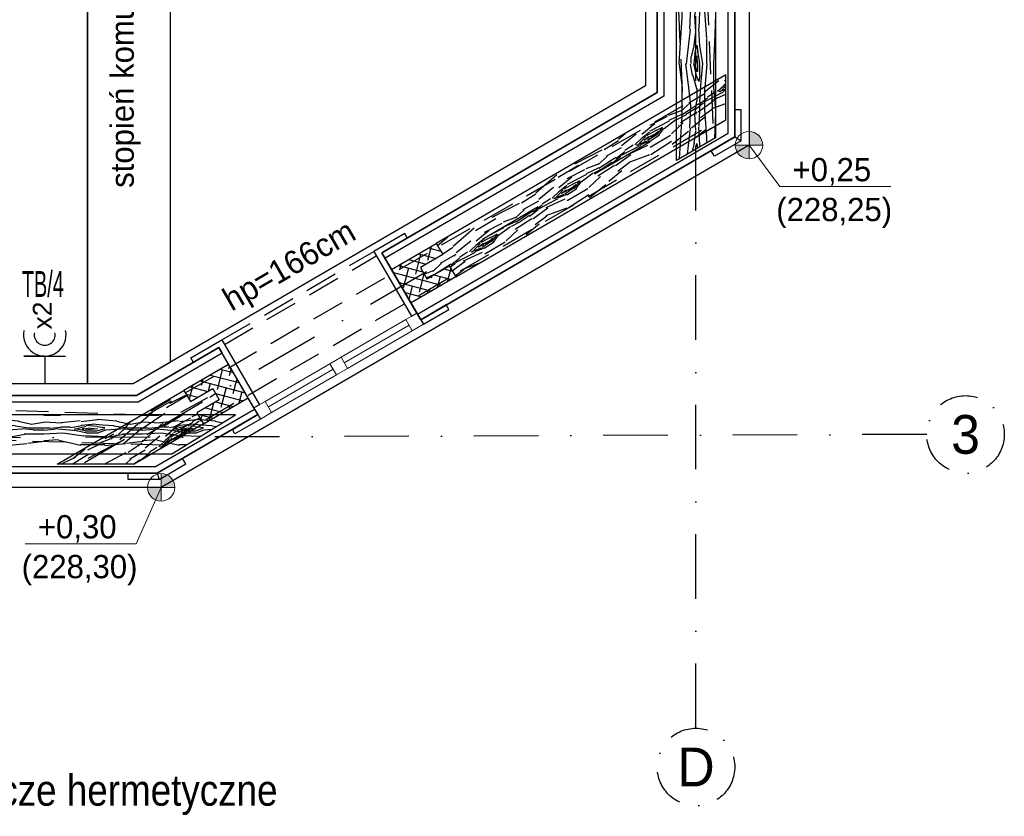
# Model space of a CAD drawing. Header units: centimetres. Extents: x 148004 to 151785, y -7215 to -1472.
# Tile 7 of 20: x 149763 to 150144, y -6331 to -6022. Entities that reach past the tile are written whole.
import ezdxf
from ezdxf.enums import TextEntityAlignment as Align

# ---------------------------------------------------------------- set-up
doc = ezdxf.new("R2010")
doc.units = ezdxf.units.CM
doc.header["$LTSCALE"] = 0.1
doc.linetypes.add('DASHDOT', pattern=[1, 0.5, -0.25, 0, -0.25])
doc.linetypes.add('DASHEDX2', pattern=[38.1, 25.4, -12.7])
doc.layers.get('0').update_dxf_attribs({"color": 45})
for name, color, linetype, lineweight in [('A_Opisy', 7, 'Continuous', 18), ('A_stolarka_O', 4, 'Continuous', 15), ('HACZE', 52, 'Continuous', 9), ('rzędne proj_k', 190, 'Continuous', 18)]:
    doc.layers.add(name, color=color, linetype=linetype, lineweight=lineweight)
for name, color, linetype in [('ELEK GNIAZDA', 234, 'Continuous'), ('ELEK OPIS', 140, 'Continuous'), ('ELEKTRYKA_OPIS GNIAZD', 230, 'Continuous'), ('hatch_R&F', 4, 'Continuous'), ('opisy_PROKON', 3, 'Continuous'), ('osie_R&F', 6, 'DASHDOT'), ('widoki_przerywana_R&F', 4, 'DASHEDX2'), ('widoki_R&F', 4, 'Continuous'), ('ściany_murowane_R&F', 13, 'Continuous')]:
    doc.layers.add(name, color=color, linetype=linetype)
doc.styles.add('arial', font='arial.ttf')
doc.styles.add('CG', font='txt')
doc.styles.add('GENERATED_STYLE_1', font='arial.ttf')
doc.styles.add('TECH', font='txt')

# ---------------------------------------------------------------- blocks, each defined once
blk = doc.blocks.new('osie_przyziemie')
at = {"layer": 'osie_R&F', "ltscale": 500}
for points in [[(150274.9, -6296.58), (150274.9, -5332.1)], [(150062.38, -6182.87), (150276.5, -6058.24)], [(150364.22, -6182.87), (149011.58, -6187.7)]]:
    blk.add_lwpolyline(points, dxfattribs=at)
at = {"layer": 'osie_R&F', "ltscale": 300}
for centre in [(150379.22, -6182.87), (150274.9, -6311.58)]:
    blk.add_circle(centre, 15, dxfattribs=at)
at = {"layer": 'osie_R&F', "color": 3, "ltscale": 75, "style": 'TECH'}
for s, p in [('3', (150379.22, -6182.87)), ('D', (150274.9, -6311.58))]:
    blk.add_text(s, height=15, dxfattribs=at).set_placement(p, align=Align.MIDDLE_CENTER)
blk = doc.blocks.new('rzędna terenu_k')
h = blk.add_hatch(color=256)
h.dxf.hatch_style = 1
h.paths.add_polyline_path([(0, 10), (0, 0), (10, 0, 0.414214)])
h = blk.add_hatch(color=256)
h.dxf.hatch_style = 1
h.paths.add_polyline_path([(0, 0), (-10, 0, 0.414214), (0, -10)])
for points in [[(0, 0), (0, 10)], [(0, 10), (0, -10)], [(0, 0), (-10, 0)], [(-10, 0), (10, 0)]]:
    blk.add_lwpolyline(points)
blk.add_circle((0, 0), 10)
blk = doc.blocks.new('gniazdo podwójne p.t. hermetyczne')
at = {"layer": 'ELEK GNIAZDA'}
for q in [(98226.42, -23430.34, 50.7), (98244.38, -23443.82, 50.7)]:
    blk.add_line((98244.38, -23430.34, 50.7), q, dxfattribs=at)
at = {"layer": 'ELEK GNIAZDA', "elevation": 50.7}
blk.add_lwpolyline([(98244.38, -23416.87), (98244.38, -23430.34), (98244.38, -23430.34), (98244.38, -23416.87)], close=True, dxfattribs=at)
at = {"layer": 'ELEK GNIAZDA'}
for radius in [13.74, 6.74]:
    blk.add_arc((98258.12, -23430.34, 50.7), radius, 78.72187, 281.27813, dxfattribs=at)
at = {"layer": 'ELEK OPIS', "style": 'GENERATED_STYLE_1'}
blk.add_text('x2', height=12.165, dxfattribs=at).set_placement((98261.61, -23434.86))

msp = doc.modelspace()

# ---------------------------------------------------------------- hatches: boundary and pattern name
at = {"layer": 'hatch_R&F'}
h = msp.add_hatch(dxfattribs=at)
h.set_pattern_fill('WOOD8', color=256, scale=1.5, angle=270)
h.set_pattern_definition([(259.6952, (156029.1034, 143300.5574), (-38.09980505, -228.600036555), [4.259694, -421.711222]), (270, (156028.34, 143296.366), (38.1, -38.1), [4.191, -33.909]), (288.4349, (156028.341, 143292.175), (38.0999391, -76.2000172), [3.6144705, -116.868283]), (82.875, (156029.4844, 143288.7464), (-38.09993454, -266.70001447), [3.071736, -304.1002935]), (84.8056, (156029.8654, 143291.7944), (-38.09981744, -381.000025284), [4.208298, -416.619957]), (104.0362, (156030.246, 143295.985), (-38.09992533, 114.30002066), [4.712703, -152.377597]), (279.4623, (156029.1034, 143297.5094), (38.0999298, -190.50002997), [2.3175465, -229.4357235]), (263.6598, (156029.4844, 143295.2234), (38.10006039, 304.79997661), [3.450108, -341.560061]), (95.7106, (156029.1034, 143291.7944), (-38.10005066, 342.89997768), [3.8290125, -379.071264]), (78.6901, (156028.7224, 143295.6044), (-38.0999093, -152.40002937), [1.942719, -192.329905]), (264.8056, (156028.7224, 143303.9864), (38.09981744, 381.000025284), [4.208298, -416.619957]), (258.6901, (156028.3414, 143299.7954), (38.0999093, 152.40002937), [3.885438, -190.387186]), (270, (156027.58, 143295.985), (38.1, -38.1), [4.572, -33.528]), (290.556, (156027.5794, 143291.4134), (76.1998468, -190.50007021), [3.255264, -322.271288]), (273.8141, (156028.7224, 143288.3654), (38.100233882, -533.39997427), [5.727687, -567.04089]), (264.8056, (156029.1034, 143282.6504), (38.09981744, 381.000025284), [4.208298, -416.619957]), (270, (156028.722, 143278.46), (38.1, -38.1), [4.191, -33.909]), (275.1944, (156028.7224, 143312.3684), (38.09981744, -381.000025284), [4.208298, -416.619957]), (264.8056, (156029.1034, 143308.1774), (38.09981744, 381.000025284), [4.208298, -416.619957]), (270, (156029.484, 143312.37), (38.1, -38.1), [2.286, -35.814]), (275.1944, (156029.4844, 143310.0824), (38.09981744, -381.000025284), [4.208298, -416.619957]), (270, (156029.865, 143305.89), (38.1, -38.1), [3.81, -34.29]), (280.3048, (156029.8654, 143302.0814), (-38.09980505, 228.600036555), [4.259694, -421.711222]), (275.1944, (156030.6274, 143297.8904), (38.09981744, -381.000025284), [4.208298, -416.619957]), (264.8056, (156031.0084, 143293.6994), (38.09981744, 381.000025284), [4.208298, -416.619957]), (264.8056, (156030.6274, 143289.5084), (38.09981744, 381.000025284), [4.208298, -416.619957]), (261.8699, (156030.2464, 143285.3174), (38.09997482, 228.59999127), [5.3881395, -264.019513]), (270, (156029.484, 143279.983), (38.1, -38.1), [5.715, -32.385]), (257.4712, (156006.6244, 143281.5074), (-38.09998475, -190.50001162), [3.5126295, -347.751997]), (264.2894, (156005.8624, 143278.0784), (38.10005066, 342.89997768), [3.8290125, -379.071264]), (278.1301, (156006.6244, 143281.5074), (38.09997482, -228.59999127), [2.6940885, -266.713602]), (279.4623, (156007.0054, 143278.8404), (38.0999298, -190.50002997), [4.6350555, -227.118177]), (270, (156007.767, 143312.37), (38.1, -38.1), [4.572, -33.528]), (260.5377, (156007.7674, 143307.7964), (38.0999298, 190.50002997), [2.3175465, -229.4357235]), (111.8014, (156007.3864, 143305.5104), (38.09999637, -114.30000984), [2.0517615, -203.123025]), (102.9946, (156006.6244, 143307.4154), (76.199908, -342.900029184), [5.083188, -503.234211]), (262.875, (156006.6244, 143277.3164), (38.09993454, 266.70001447), [3.071736, -304.1002935]), (277.125, (156006.6244, 143277.3164), (38.09993454, -266.70001447), [3.071736, -304.1002935]), (270, (156007.005, 143312.37), (38.1, -38.1), [3.048, -35.052]), (104.0362, (156007.005, 143309.32), (-38.09992533, 114.30002066), [3.1418025, -153.948536]), (266.6335, (156008.1484, 143303.9864), (38.10041802, 609.59997445), [6.488202, -642.331443]), (267.7094, (156007.7674, 143297.5094), (38.09983787, 914.400004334), [9.53262, -943.729075]), (273.1798, (156007.3864, 143287.9844), (38.09965868, -647.700018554), [6.8685915, -679.98895]), (279.4623, (156007.7674, 143281.1264), (38.0999298, -190.50002997), [6.952602, -224.800668]), (280.3048, (156004.3384, 143312.3684), (-38.09980505, 228.600036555), [4.259694, -421.711222]), (285.9454, (156005.1004, 143308.1774), (-38.09999644, 152.40000495), [5.5474365, -271.824755]), (270, (156006.624, 143302.843), (38.1, -38.1), [4.953, -33.147]), (261.8699, (156006.6244, 143297.8904), (38.09997482, 228.59999127), [5.3881395, -264.019513]), (273.5763, (156005.8624, 143292.5564), (38.09964605, -571.50002525), [6.1078875, -604.681557]), (261.2538, (156006.2434, 143286.4604), (-38.100159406, -266.6999754), [5.0112555, -496.115988]), (255.9638, (156005.481, 143281.507), (38.09992533, 114.30002066), [4.712703, -152.377597]), (270, (156004.34, 143276.935), (38.1, -38.1), [2.667, -35.433]), (84.8056, (156008.1484, 143303.9864), (-38.09981744, -381.000025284), [8.416557, -412.411697]), (265.2364, (156010.4344, 143312.3684), (38.099677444, 419.10003665), [9.1756995, -449.60907]), (270, (156009.672, 143303.224), (38.1, -38.1), [8.763, -29.337]), (274.0856, (156009.6724, 143294.4614), (38.09985294, -495.300005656), [10.695165, -524.0637855]), (270, (156010.434, 143283.793), (38.1, -38.1), [9.525, -28.575]), (277.125, (156002.4334, 143312.3684), (38.09993454, -266.70001447), [9.2151705, -297.956859]), (276.3402, (156003.5764, 143303.2244), (38.10006039, -304.79997661), [6.9002145, -338.109954]), (267.5104, (156004.3384, 143296.3664), (38.100680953, 838.199979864), [8.771268, -868.356607]), (263.4802, (156003.9574, 143287.6034), (114.299982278, 990.599992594), [13.4217915, -1328.758531]), (273.0128, (156027.1984, 143312.3684), (38.100156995, -685.800000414), [7.24902, -717.6529335]), (261.8699, (156027.5794, 143305.1294), (38.09997482, 228.59999127), [8.0822295, -261.325462]), (267.6141, (156026.4364, 143297.1284), (38.099342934, 876.300019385), [9.1519245, -906.04147]), (280.6197, (156026.0554, 143287.9844), (-76.200307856, 419.099938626), [6.2022225, -614.020819]), (270, (156027.2, 143281.89), (38.1, -38.1), [7.62, -30.48]), (266.8202, (156031.7704, 143312.3684), (38.09965868, 647.700018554), [6.8685915, -679.98895]), (276.009, (156031.3894, 143305.5104), (-38.09997376, 380.999991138), [7.279005, -720.620466]), (276.7098, (156032.1514, 143298.2714), (-38.099767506, 342.900038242), [6.5216535, -645.645267]), (264.2894, (156032.9134, 143291.7944), (38.10005066, 342.89997768), [7.6580235, -375.242252]), (257.9052, (156032.1514, 143284.1744), (76.200256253, 342.899946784), [5.4550815, -540.053898]), (279.4623, (156031.0084, 143278.8404), (38.0999298, -190.50002997), [4.6350555, -227.118177]), (273.8141, (156024.5314, 143312.3684), (38.100233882, -533.39997427), [5.727687, -567.04089]), (257.1957, (156024.9124, 143306.6534), (114.300282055, 495.299917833), [8.595741, -850.979426]), (270, (156023.007, 143298.27), (38.1, -38.1), [9.525, -28.575]), (275.4403, (156023.0074, 143288.7464), (-38.099747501, 419.100012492), [8.037195, -795.683181]), (276.7098, (156023.7694, 143280.7454), (-38.099767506, 342.900038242), [6.5216535, -645.645267]), (270, (156034.437, 143312.37), (38.1, -38.1), [6.477, -31.623]), (278.1301, (156034.4374, 143305.8914), (38.09997482, -228.59999127), [10.776318, -258.6313725]), (267.6141, (156035.9614, 143295.2234), (38.099342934, 876.300019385), [9.1519245, -906.04147]), (264.4725, (156035.5804, 143286.0794), (-76.199443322, -800.100066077), [11.8661685, -1174.7515875]), (276.8428, (155999.7664, 143312.3684), (-76.200304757, 647.699976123), [9.593352, -949.74015]), (270, (156000.91, 143302.843), (38.1, -38.1), [10.668, -27.432]), (266.3478, (156000.9094, 143292.1754), (76.1995157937, 1181.100036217), [17.943423, -1776.400727]), (270, (156013.1, 143312.37), (38.1, -38.1), [9.144, -28.956]), (274.7636, (156013.1014, 143303.2244), (38.099677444, -419.10003665), [9.1756995, -449.60907]), (268.1524, (156013.8634, 143294.0804), (38.099783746, 1143.00001771), [11.8171335, -1169.897228]), (267.2737, (156013.4824, 143282.2694), (38.099848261, 762.000010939), [8.0100675, -792.99656]), (264.8056, (156019.1974, 143312.3684), (38.09981744, 381.000025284), [8.416557, -412.411697]), (270, (156018.435, 143303.986), (38.1, -38.1), [12.192, -25.908]), (271.9092, (156018.4354, 143291.7944), (38.100923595, -1104.899963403), [11.436363, -1132.1984595]), (273.5763, (156018.8164, 143280.3644), (38.09964605, -571.50002525), [6.1078875, -604.681557])])
h.paths.add_polyline_path([(150032.4, -5852.35), (150032.4, -6068.11), (150017.4, -6076.84), (150017.4, -5842.29)])
h = msp.add_hatch(dxfattribs=at)
h.set_pattern_fill('WOOD8', color=256, scale=1.5, angle=32.8642)
h.set_pattern_definition([(22.5593727, (-103.8038, 3004.5056), (212.68957163, 92.04736812), [4.259694, -421.711222]), (32.864173, (-99.87, 3006.14), (11.327512, 52.677391), [4.191, -33.909]), (51.299073, (-96.35, 3008.414), (43.3300107, 73.352288), [3.6144705, -116.868283]), (205.7391727, (-94.09, 3011.235), (244.69207458, 112.72218667), [3.071736, -304.1002935]), (207.6697727, (-96.8568, 3009.901), (340.699373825, 174.74710879), [4.208298, -416.619957]), (226.900373, (-100.584, 3007.947), (-75.3324723, -94.0272176), [4.712703, -152.377597]), (42.3264727, (-101.2436, 3006.1596), (139.33738016, 135.377105), [2.3175465, -229.4357235]), (26.5239727, (-99.5302, 3007.72), (-276.69456231, -133.39699971), [3.450108, -341.560061]), (218.5747727, (-96.4433, 3009.261), (-267.34707559, -218.076935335), [3.8290125, -379.071264]), (201.5542727, (-99.437, 3006.873), (148.6847197, 50.69739806), [1.942719, -192.329905]), (27.6697727, (-106.4773, 3002.325), (-340.699373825, -174.74710879), [4.208298, -416.619957]), (21.5542727, (-102.75, 3004.279), (-148.6847197, -50.69739806), [3.885438, -190.387186]), (32.864173, (-99.137, 3005.707), (11.327512, 52.677391), [4.572, -33.528]), (53.4201727, (-95.2962, 3008.1875), (118.6625197, 167.37950836), [3.255264, -322.271288]), (36.6782727, (-93.3563, 3010.8016), (427.35922948, 321.45178387), [5.727687, -567.04089]), (27.6697727, (-88.7627, 3014.223), (-340.699373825, -174.74710879), [4.208298, -416.619957]), (32.864173, (-85.036, 3016.177), (11.327512, 52.677391), [4.191, -33.909]), (38.0585727, (-113.518, 2997.7764), (299.34969337, 238.75170457), [4.208298, -416.619957]), (27.6697727, (-110.2043, 3000.3706), (-340.699373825, -174.74710879), [4.208298, -416.619957]), (32.864173, (-113.93, 2998.416), (11.327512, 52.677391), [2.286, -35.814]), (38.0585727, (-112.0112, 2999.657), (299.34969337, 238.75170457), [4.208298, -416.619957]), (32.864173, (-108.698, 3002.25), (11.327512, 52.677391), [3.81, -34.29]), (43.1689727, (-105.4974, 3004.3187), (-171.33990461, -156.0519431), [4.259694, -421.711222]), (38.0585727, (-102.3907, 3007.233), (299.34969337, 238.75170457), [4.208298, -416.619957]), (27.6697727, (-99.077, 3009.8272), (-340.699373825, -174.74710879), [4.208298, -416.619957]), (27.6697727, (-95.35, 3011.7814), (-340.699373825, -174.74710879), [4.208298, -416.619957]), (24.7340727, (-91.623, 3013.7357), (-212.68962572, -92.04720095), [5.3881395, -264.019513]), (32.864173, (-86.73, 3015.99), (11.327512, 52.677391), [5.715, -32.385]), (20.3353727, (-75.6044, 2995.9616), (180.68719696, 71.37226436), [3.5126295, -347.751997]), (27.1535727, (-72.3107, 2997.1823), (-308.69700916, -154.07194777), [3.8290125, -379.071264]), (40.9942727, (-75.6044, 2995.9616), (171.33977445, 156.05206113), [2.6940885, -266.713602]), (42.3264727, (-73.571, 2997.729), (139.33738016, 135.377105), [4.6350555, -227.118177]), (32.864173, (-102.147, 2980.175), (11.327512, 52.677391), [4.572, -33.528]), (23.4018727, (-98.3063, 2982.656), (-180.68718255, -71.37232048), [2.3175465, -229.4357235]), (234.6655727, (-96.1794, 2983.5765), (75.33242465, 94.0272714), [2.0517615, -203.123025]), (225.8587727, (-97.366, 2981.9027), (246.67225697, 250.079294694), [5.083188, -503.234211]), (25.7391727, (-72.084, 2998.236), (-244.69207458, -112.72218667), [3.071736, -304.1002935]), (39.9891727, (-72.084, 2998.236), (203.34226703, 176.72697918), [3.071736, -304.1002935]), (32.864173, (-101.733, 2979.535), (11.327512, 52.677391), [3.048, -35.052]), (226.900373, (-99.173, 2981.189), (-75.3324723, -94.0272176), [3.1418025, -153.948536]), (29.4976727, (-95.3128, 2985.0435), (-532.714364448, -298.796212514), [6.488202, -642.331443]), (30.5735727, (-89.6657, 2988.2382), (-788.733684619, -464.196230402), [9.53262, -943.729075]), (36.0439727, (-81.4583, 2993.087), (523.366932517, 383.47614264), [6.8685915, -679.98895]), (42.3264727, (-75.9046, 2997.1285), (139.33738016, 135.377105), [6.952602, -224.800668]), (43.1689727, (-100.286, 2977.2948), (-171.33990461, -156.0519431), [4.259694, -421.711222]), (48.8095727, (-97.179, 2980.209), (-107.33487174, -114.70220812), [5.5474365, -271.824755]), (32.864173, (-93.526, 2984.384), (11.327512, 52.677391), [4.953, -33.147]), (24.7340727, (-89.3654, 2987.0714), (-212.68962572, -92.04720095), [5.3881395, -264.019513]), (36.4404727, (-84.4716, 2989.3259), (459.36204252, 342.126257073), [6.1078875, -604.681557]), (24.1179727, (-79.558, 2992.954), (244.692163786, 112.72197659), [5.0112555, -496.115988]), (18.827973, (-74.984, 2995.002), (-116.68226984, -30.0224406), [4.712703, -152.377597]), (32.864173, (-70.524, 2996.522), (11.327512, 52.677391), [2.667, -35.433]), (207.6697727, (-95.313, 2985.0435), (340.699373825, 174.74710879), [8.416557, -412.411697]), (28.1005727, (-103.594, 2982.4152), (-372.70175864, -195.42217184), [9.1756995, -449.60907]), (32.864173, (-95.5, 2986.737), (11.327512, 52.677391), [8.763, -29.337]), (36.9497727, (-88.1392, 2991.4924), (395.357011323, 300.77654163), [10.695165, -524.0637855]), (32.864173, (-79.592, 2997.92), (11.327512, 52.677391), [9.525, -28.575]), (39.9891727, (-99.252, 2975.6947), (203.34226703, 176.72697918), [9.2151705, -297.956859]), (39.2043727, (-92.1918, 2981.6167), (235.34461817, 197.40200364), [6.9002145, -338.109954]), (30.3745727, (-86.8448, 2985.9783), (-724.729219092, -422.845630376), [8.771268, -868.356607]), (26.3443727, (-79.2775, 2990.4135), (-894.0885341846, -441.541078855), [13.4217915, -1328.758531]), (35.8769727, (-112.6908, 2996.4963), (555.369098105, 404.151490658), [7.24902, -717.6529335]), (24.7340727, (-106.817, 3000.7445), (-212.68962572, -92.04720095), [8.0822295, -261.325462]), (30.4782727, (-99.4764, 3004.1262), (-756.730977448, -443.521715), [9.1519245, -906.04147]), (43.4838727, (-91.589, 3008.7682), (-310.676866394, -291.42946001), [6.2022225, -614.020819]), (32.864173, (-87.09, 3013.036), (11.327512, 52.677391), [7.62, -30.48]), (29.6843727, (-115.1718, 3000.3366), (-564.716440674, -319.47181356), [6.8685915, -679.98895]), (38.8731727, (-109.2046, 3003.738), (-299.349579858, -238.751817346), [7.279005, -720.620466]), (39.5739727, (-103.5377, 3008.3063), (-267.347280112, -218.076730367), [6.5216535, -645.645267]), (27.1535727, (-98.5108, 3012.461), (-308.69700916, -154.07194777), [7.6580235, -375.242252]), (20.7693727, (-91.6968, 3015.956), (-329.37203407, -122.069307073), [5.4550815, -540.053898]), (42.3264727, (-86.596, 3017.8905), (139.33738016, 135.377105), [4.6350555, -227.118177]), (36.6782727, (-111.2436, 2994.256), (427.35922948, 321.45178387), [5.727687, -567.04089]), (20.0598727, (-106.65, 2997.6774), (-478.056767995, -172.766575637), [8.595741, -850.979426]), (32.864173, (-98.576, 3000.626), (11.327512, 52.677391), [9.525, -28.575]), (38.3044727, (-90.575, 3005.7945), (-331.35217181, -259.426578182), [8.037195, -795.683181]), (39.5739727, (-84.268, 3010.7762), (-267.347280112, -218.076730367), [6.5216535, -645.645267]), (32.864173, (-116.62, 3002.577), (11.327512, 52.677391), [6.477, -31.623]), (40.9942727, (-111.1787, 3006.0915), (171.33977445, 156.05206113), [10.776318, -258.6313725]), (30.4782727, (-103.045, 3013.1605), (-756.730977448, -443.521715), [9.1519245, -906.04147]), (27.3366727, (-95.1576, 3017.8025), (713.401107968, 370.169326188), [11.8661685, -1174.7515875]), (39.7069727, (-97.8049, 2973.4545), (-502.691606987, -415.47911353), [9.593352, -949.74015]), (32.864173, (-90.425, 2979.583), (11.327512, 52.677391), [10.668, -27.432]), (29.21197267, (-81.4638, 2985.3723), (-1033.425634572, -576.9186420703), [17.943423, -1776.400727]), (32.864173, (-105.04, 2984.655), (11.327512, 52.677391), [9.144, -28.956]), (37.6277727, (-97.3605, 2989.6173), (331.35223012, 259.42653245), [9.1756995, -449.60907]), (31.0165727, (-90.0934, 2995.2194), (-980.748373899, -588.245918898), [11.8171335, -1169.897228]), (30.1378727, (-79.966, 3001.3086), (-660.723890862, -381.496468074), [8.0100675, -792.99656]), (27.6697727, (-108.349, 2989.7757), (-340.699373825, -174.74710879), [8.416557, -412.411697]), (32.864173, (-100.895, 2993.684), (11.327512, 52.677391), [12.192, -25.908]), (34.7733727, (-90.6543, 3000.3002), (907.395614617, 631.576446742), [11.436363, -1132.1984595]), (36.4404727, (-81.2603, 3006.8227), (459.36204252, 342.126257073), [6.1078875, -604.681557])])
h.paths.add_polyline_path([(149924.38, -6109), (149926.89, -6113.32), (149918.25, -6118.35), (149920.77, -6122.67), (149929.41, -6117.64), (149931.92, -6121.96), (150036.4, -6061.15), (150036.4, -6043.8)])
h = msp.add_hatch(dxfattribs=at)
h.set_pattern_fill('ANSI38', color=256, angle=120.2008)
h.set_pattern_definition([(165.200833, (17704.1142, -76452.6443), (-0.81099565, -3.06967605), []), (255.200833, (17704.1142, -76452.6443), (1.447684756, -6.95034775), [7.9375, -4.7625])])
h.paths.add_polyline_path([(149907.09, -6119.06), (149924.38, -6109), (149926.89, -6113.32), (149918.25, -6118.35), (149920.77, -6122.67), (149929.41, -6117.64), (149931.92, -6121.96), (149914.64, -6132.02), (149912.12, -6127.7), (149909.61, -6123.38)])
h = msp.add_hatch(dxfattribs=at)
h.set_pattern_fill('ANSI38', color=256, angle=120.2008)
h.set_pattern_definition([(165.200753, (17704.8805, -76451.9572), (-0.810999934, -3.06967492), []), (255.200753, (17704.8805, -76451.9572), (1.44767505, -6.95034977), [7.9375, -4.7625])])
h.paths.add_polyline_path([(149844, -6155.78), (149826.72, -6165.84), (149829.23, -6170.16), (149837.87, -6165.13), (149840.39, -6169.45), (149831.75, -6174.49), (149834.26, -6178.81), (149851.55, -6168.75), (149849.03, -6164.42), (149846.52, -6160.1)])
h = msp.add_hatch(dxfattribs=at)
h.set_pattern_fill('WOOD8', color=256, scale=1.5, angle=33.8642)
h.set_pattern_definition([(23.5593727, (-104.3448, 3004.3962), (211.0507299, 95.74529371), [4.259694, -421.711222]), (33.864173, (-100.44, 3006.1), (10.406439, 52.86706), [4.191, -33.909]), (52.299073, (-96.96, 3008.434), (42.0432374, 74.097329), [3.6144705, -116.868283]), (206.7391727, (-94.7497, 3011.294), (242.68753338, 116.97548408), [3.071736, -304.1002935]), (208.6697727, (-97.493, 3009.912), (337.59772609, 180.666517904), [4.208298, -416.619957]), (227.900373, (-101.185, 3007.893), (-73.67999756, -95.32762974), [4.712703, -152.377597]), (43.3264727, (-101.814, 3006.0946), (136.95350214, 137.788259), [2.3175465, -229.4357235]), (27.5239727, (-100.128, 3007.685), (-274.32432173, -138.20566867), [3.450108, -341.560061]), (219.5747727, (-97.0684, 3009.279), (-263.50039002, -222.70957098), [3.8290125, -379.071264]), (202.5542727, (-100.02, 3006.84), (147.7772827, 53.28458276), [1.942719, -192.329905]), (28.6697727, (-106.98, 3002.169), (-337.59772609, -180.666517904), [4.208298, -416.619957]), (22.5542727, (-103.2875, 3004.188), (-147.7772827, -53.28458276), [3.885438, -190.387186]), (33.864173, (-99.7, 3005.68), (10.406439, 52.86706), [4.572, -33.528]), (54.4201727, (-95.903, 3008.226), (115.72327161, 169.42496218), [3.255264, -322.271288]), (37.6782727, (-94.0088, 3010.8735), (421.684033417, 328.861272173), [5.727687, -567.04089]), (28.6697727, (-89.4756, 3014.3744), (-337.59772609, -180.666517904), [4.208298, -416.619957]), (33.864173, (-85.783, 3016.393), (10.406439, 52.86706), [4.191, -33.909]), (39.0585727, (-113.94, 2997.4984), (295.137309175, 243.939714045), [4.208298, -416.619957]), (28.6697727, (-110.6722, 3000.15), (-337.59772609, -180.666517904), [4.208298, -416.619957]), (33.864173, (-114.365, 2998.13), (10.406439, 52.86706), [2.286, -35.814]), (39.0585727, (-112.4663, 2999.405), (295.137309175, 243.939714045), [4.208298, -416.619957]), (33.864173, (-109.2, 3002.057), (10.406439, 52.86706), [3.81, -34.29]), (44.1689727, (-106.035, 3004.1797), (-168.59032678, -159.01846929), [4.259694, -421.711222]), (39.0585727, (-102.9795, 3007.1478), (295.137309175, 243.939714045), [4.208298, -416.619957]), (28.6697727, (-99.7117, 3009.7995), (-337.59772609, -180.666517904), [4.208298, -416.619957]), (28.6697727, (-96.0194, 3011.8185), (-337.59772609, -180.666517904), [4.208298, -416.619957]), (25.7340727, (-92.327, 3013.8374), (-211.0507869, -95.74512751), [5.3881395, -264.019513]), (33.864173, (-87.473, 3016.177), (10.406439, 52.86706), [5.715, -32.385]), (21.3353727, (-76.0006, 2996.3457), (179.41405966, 74.51482042), [3.5126295, -347.751997]), (28.1535727, (-72.7287, 2997.6237), (-305.96106685, -159.43598753), [3.8290125, -379.071264]), (41.9942727, (-76.0006, 2996.3457), (168.59019458, 159.01858502), [2.6940885, -266.713602]), (43.3264727, (-73.998, 2998.148), (136.95350214, 137.788259), [4.6350555, -227.118177]), (33.864173, (-102.263, 2980.1), (10.406439, 52.86706), [4.572, -33.528]), (24.4018727, (-98.467, 2982.646), (-179.41404427, -74.51487628), [2.3175465, -229.4357235]), (235.6655727, (-96.356, 2983.603), (73.679949, 95.3276827), [2.0517615, -203.123025]), (226.8587727, (-97.5136, 2981.909), (242.270202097, 254.34623089), [5.083188, -503.234211]), (26.7391727, (-72.5205, 2998.681), (-242.68753338, -116.97548408), [3.071736, -304.1002935]), (40.9891727, (-72.5205, 2998.681), (200.22698595, 180.2488747), [3.071736, -304.1002935]), (33.864173, (-101.84, 2979.465), (10.406439, 52.86706), [3.048, -35.052]), (227.900373, (-99.308, 2981.164), (-73.67999756, -95.32762974), [3.1418025, -153.948536]), (30.4976727, (-95.5155, 2985.0853), (-527.418516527, -308.047852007), [6.488202, -642.331443]), (31.5735727, (-89.9249, 2988.378), (-780.512215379, -477.890831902), [9.53262, -943.729075]), (37.0439727, (-81.8034, 2993.3692), (516.594639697, 392.551749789), [6.8685915, -679.98895]), (43.3264727, (-76.321, 2997.507), (136.95350214, 137.788259), [6.952602, -224.800668]), (44.1689727, (-100.3525, 2977.251), (-168.59032678, -159.01846929), [4.259694, -421.711222]), (49.8095727, (-97.297, 2980.219), (-105.31669456, -116.55799022), [5.5474365, -271.824755]), (33.864173, (-93.717, 2984.457), (10.406439, 52.86706), [4.953, -33.147]), (25.7340727, (-89.6044, 2987.2166), (-211.0507869, -95.74512751), [5.3881395, -264.019513]), (37.4404727, (-84.7506, 2989.5561), (453.321152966, 350.091122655), [6.1078875, -604.681557]), (25.1179727, (-79.901, 2993.2694), (242.687626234, 116.975275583), [5.0112555, -496.115988]), (19.827973, (-75.364, 2995.397), (-116.1405347, -32.0542544), [4.712703, -152.377597]), (33.864173, (-70.93, 2996.995), (10.406439, 52.86706), [2.667, -35.433]), (208.6697727, (-95.5155, 2985.0853), (337.59772609, 180.666517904), [8.416557, -412.411697]), (29.1005727, (-103.7494, 2982.3128), (-369.23440719, -201.89695067), [9.1756995, -449.60907]), (33.864173, (-95.732, 2986.775), (10.406439, 52.86706), [8.763, -29.337]), (37.9497727, (-88.4555, 2991.6583), (390.047522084, 307.630663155), [10.695165, -524.0637855]), (33.864173, (-80.02, 2998.236), (10.406439, 52.86706), [9.525, -28.575]), (40.9891727, (-99.291, 2975.669), (200.22698595, 180.2488747), [9.2151705, -297.956859]), (40.2043727, (-92.335, 2981.7134), (231.86363405, 201.47926828), [6.9002145, -338.109954]), (31.3745727, (-87.0651, 2986.1676), (-717.23916552, -435.429497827), [8.771268, -868.356607]), (27.3443727, (-79.5763, 2990.7342), (-886.246405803, -457.0778264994), [13.4217915, -1328.758531]), (36.8769727, (-113.0907, 2996.233), (548.231096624, 413.78246365), [7.24902, -717.6529335]), (25.7340727, (-107.292, 3000.583), (-211.0507869, -95.74512751), [8.0822295, -261.325462]), (31.4782727, (-100.0114, 3004.0923), (-748.875202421, -456.660941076), [9.1519245, -906.04147]), (44.4838727, (-92.2063, 3008.8713), (-305.54340342, -296.807132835), [6.2022225, -614.020819]), (33.864173, (-87.78, 3013.217), (10.406439, 52.86706), [7.62, -30.48]), (30.6843727, (-115.6383, 3000.0294), (-559.05487969, -329.2788173), [6.8685915, -679.98895]), (39.8731727, (-109.7314, 3003.5345), (-295.137193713, -243.939824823), [7.279005, -720.620466]), (40.5739727, (-104.145, 3008.201), (-263.500598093, -222.709369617), [6.5216535, -645.645267]), (28.1535727, (-99.1914, 3012.443), (-305.96106685, -159.43598753), [7.6580235, -375.242252]), (21.7693727, (-92.4394, 3016.0562), (-327.191465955, -127.799049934), [5.4550815, -540.053898]), (43.3264727, (-87.3734, 3018.079), (136.95350214, 137.788259), [4.6350555, -227.118177]), (37.6782727, (-111.6046, 2994.0184), (421.684033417, 328.861272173), [5.727687, -567.04089]), (21.0598727, (-107.0714, 2997.5193), (-474.968765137, -181.083503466), [8.595741, -850.979426]), (33.864173, (-99.05, 3000.61), (10.406439, 52.86706), [9.525, -28.575]), (39.3044727, (-91.1406, 3005.9157), (-326.774087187, -265.169959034), [8.037195, -795.683181]), (40.5739727, (-84.9215, 3011.0068), (-263.500598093, -222.709369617), [6.5216535, -645.645267]), (33.864173, (-117.124, 3002.244), (10.406439, 52.86706), [6.477, -31.623]), (41.9942727, (-111.746, 3005.853), (168.59019458, 159.01858502), [10.776318, -258.6313725]), (31.4782727, (-103.7371, 3013.063), (-748.875202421, -456.660941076), [9.1519245, -906.04147]), (28.3366727, (-95.932, 3017.842), (706.832107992, 382.563513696), [11.8661685, -1174.7515875]), (40.7069727, (-97.8049, 2973.4545), (-495.363934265, -424.189012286), [9.593352, -949.74015]), (33.864173, (-90.533, 2979.71), (10.406439, 52.86706), [10.668, -27.432]), (30.21197267, (-81.6743, 2985.6557), (-1023.1996202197, -594.866538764), [17.943423, -1776.400727]), (33.864173, (-105.235, 2984.527), (10.406439, 52.86706), [9.144, -28.956]), (38.6277727, (-97.6427, 2989.6226), (326.774146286, 265.169914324), [9.1756995, -449.60907]), (32.0165727, (-90.4745, 2995.3506), (-970.332694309, -605.27274543), [11.8171335, -1169.897228]), (31.1378727, (-80.4548, 3001.6157), (-653.965227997, -392.9695862), [8.0100675, -792.99656]), (28.6697727, (-108.6323, 2989.5892), (-337.59772609, -180.666517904), [8.416557, -412.411697]), (33.864173, (-101.248, 2993.627), (10.406439, 52.86706), [12.192, -25.908]), (35.7733727, (-91.1239, 3000.4209), (896.234885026, 647.316491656), [11.436363, -1132.1984595]), (37.4404727, (-81.8452, 3007.1063), (453.321152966, 350.091122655), [6.1078875, -604.681557])])
h.paths.add_polyline_path([(149777.71, -6194.37), (149807.53, -6194.37), (149834.26, -6178.81), (149831.75, -6174.49), (149840.39, -6169.45), (149837.87, -6165.13), (149829.23, -6170.16), (149826.72, -6165.84)])
h = msp.add_hatch(dxfattribs=at)
h.set_pattern_fill('WOOD8', color=256, scale=1.5)
h.set_pattern_definition([(349.6952, (470.2103, 29.337), (228.600036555, -38.09980505), [4.259694, -421.711222]), (0, (474.4, 28.575), (38.1, 38.1), [4.191, -33.909]), (18.4349, (478.592, 28.575), (76.2000172, 38.0999391), [3.6144705, -116.868283]), (172.875, (482.0213, 29.718), (266.70001447, -38.09993454), [3.071736, -304.1002935]), (174.8056, (478.9733, 30.099), (381.000025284, -38.09981744), [4.208298, -416.619957]), (194.0362, (474.782, 30.48), (-114.30002066, -38.09992533), [4.712703, -152.377597]), (9.4623, (473.258, 29.337), (190.50002997, 38.0999298), [2.3175465, -229.4357235]), (353.6598, (475.5443, 29.718), (-304.79997661, 38.10006039), [3.450108, -341.560061]), (185.7106, (478.9733, 29.337), (-342.89997768, -38.10005066), [3.8290125, -379.071264]), (168.6901, (475.163, 28.956), (152.40002937, -38.0999093), [1.942719, -192.329905]), (354.8056, (466.7813, 28.956), (-381.000025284, 38.09981744), [4.208298, -416.619957]), (348.6901, (470.972, 28.575), (-152.40002937, 38.0999093), [3.885438, -190.387186]), (0, (474.782, 27.813), (38.1, 38.1), [4.572, -33.528]), (20.556, (479.3543, 27.813), (190.50007021, 76.1998468), [3.255264, -322.271288]), (3.8141, (482.4023, 28.956), (533.39997427, 38.100233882), [5.727687, -567.04089]), (354.8056, (488.1173, 29.337), (-381.000025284, 38.09981744), [4.208298, -416.619957]), (0, (492.31, 28.956), (38.1, 38.1), [4.191, -33.909]), (5.1944, (458.3993, 28.956), (381.000025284, 38.09981744), [4.208298, -416.619957]), (354.8056, (462.5903, 29.337), (-381.000025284, 38.09981744), [4.208298, -416.619957]), (0, (458.4, 29.718), (38.1, 38.1), [2.286, -35.814]), (5.1944, (460.6853, 29.718), (381.000025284, 38.09981744), [4.208298, -416.619957]), (0, (464.876, 30.1), (38.1, 38.1), [3.81, -34.29]), (10.3048, (468.6863, 30.099), (-228.600036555, -38.09980505), [4.259694, -421.711222]), (5.1944, (472.8773, 30.861), (381.000025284, 38.09981744), [4.208298, -416.619957]), (354.8056, (477.0683, 31.242), (-381.000025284, 38.09981744), [4.208298, -416.619957]), (354.8056, (481.2593, 30.861), (-381.000025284, 38.09981744), [4.208298, -416.619957]), (351.8699, (485.45, 30.48), (-228.59999127, 38.09997482), [5.3881395, -264.019513]), (0, (490.784, 29.718), (38.1, 38.1), [5.715, -32.385]), (347.4712, (489.2603, 6.858), (190.50001162, -38.09998475), [3.5126295, -347.751997]), (354.2894, (492.6893, 6.096), (-342.89997768, 38.10005066), [3.8290125, -379.071264]), (8.1301, (489.26, 6.858), (228.59999127, 38.09997482), [2.6940885, -266.713602]), (9.4623, (491.927, 7.239), (190.50002997, 38.0999298), [4.6350555, -227.118177]), (0, (458.4, 8), (38.1, 38.1), [4.572, -33.528]), (350.5377, (462.971, 8.001), (-190.50002997, 38.0999298), [2.3175465, -229.4357235]), (201.8014, (465.257, 7.62), (114.30000984, 38.09999637), [2.0517615, -203.123025]), (192.9946, (463.3523, 6.858), (342.900029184, 76.199908), [5.083188, -503.234211]), (352.875, (493.4513, 6.858), (-266.70001447, 38.09993454), [3.071736, -304.1002935]), (7.125, (493.4513, 6.858), (266.70001447, 38.09993454), [3.071736, -304.1002935]), (0, (458.4, 7.24), (38.1, 38.1), [3.048, -35.052]), (194.0362, (461.447, 7.239), (-114.30002066, -38.09992533), [3.1418025, -153.948536]), (356.6335, (466.7813, 8.382), (-609.59997445, 38.10041802), [6.488202, -642.331443]), (357.7094, (473.2583, 8.001), (-914.400004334, 38.09983787), [9.53262, -943.729075]), (3.1798, (482.7833, 7.62), (647.700018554, 38.09965868), [6.8685915, -679.98895]), (9.4623, (489.641, 8.001), (190.50002997, 38.0999298), [6.952602, -224.800668]), (10.3048, (458.3993, 4.572), (-228.600036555, -38.09980505), [4.259694, -421.711222]), (15.9454, (462.59, 5.334), (-152.40000495, -38.09999644), [5.5474365, -271.824755]), (0, (467.924, 6.858), (38.1, 38.1), [4.953, -33.147]), (351.8699, (472.877, 6.858), (-228.59999127, 38.09997482), [5.3881395, -264.019513]), (3.5763, (478.2113, 6.096), (571.50002525, 38.09964605), [6.1078875, -604.681557]), (351.2538, (484.3073, 6.477), (266.6999754, -38.100159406), [5.0112555, -496.115988]), (345.9638, (489.26, 5.715), (-114.30002066, 38.09992533), [4.712703, -152.377597]), (0, (493.832, 4.572), (38.1, 38.1), [2.667, -35.433]), (174.8056, (466.7813, 8.382), (381.000025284, -38.09981744), [8.416557, -412.411697]), (355.2364, (458.3993, 10.668), (-419.10003665, 38.099677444), [9.1756995, -449.60907]), (0, (467.543, 9.906), (38.1, 38.1), [8.763, -29.337]), (4.0856, (476.3063, 9.906), (495.300005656, 38.09985294), [10.695165, -524.0637855]), (0, (486.974, 10.668), (38.1, 38.1), [9.525, -28.575]), (7.125, (458.3993, 2.667), (266.70001447, 38.09993454), [9.2151705, -297.956859]), (6.3402, (467.5433, 3.81), (304.79997661, 38.10006039), [6.9002145, -338.109954]), (357.5104, (474.4013, 4.572), (-838.199979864, 38.100680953), [8.771268, -868.356607]), (353.4802, (483.1643, 4.191), (-990.599992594, 114.299982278), [13.4217915, -1328.758531]), (3.0128, (458.3993, 27.432), (685.800000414, 38.100156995), [7.24902, -717.6529335]), (351.8699, (465.638, 27.813), (-228.59999127, 38.09997482), [8.0822295, -261.325462]), (357.6141, (473.6393, 26.67), (-876.300019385, 38.099342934), [9.1519245, -906.04147]), (10.6197, (482.7833, 26.289), (-419.099938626, -76.200307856), [6.2022225, -614.020819]), (0, (488.88, 27.432), (38.1, 38.1), [7.62, -30.48]), (356.8202, (458.3993, 32.004), (-647.700018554, 38.09965868), [6.8685915, -679.98895]), (6.009, (465.2573, 31.623), (-380.999991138, -38.09997376), [7.279005, -720.620466]), (6.7098, (472.4963, 32.385), (-342.900038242, -38.099767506), [6.5216535, -645.645267]), (354.2894, (478.9733, 33.147), (-342.89997768, 38.10005066), [7.6580235, -375.242252]), (347.9052, (486.5933, 32.385), (-342.899946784, 76.200256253), [5.4550815, -540.053898]), (9.4623, (491.927, 31.242), (190.50002997, 38.0999298), [4.6350555, -227.118177]), (3.8141, (458.3993, 24.765), (533.39997427, 38.100233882), [5.727687, -567.04089]), (347.1957, (464.1143, 25.146), (-495.299917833, 114.300282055), [8.595741, -850.979426]), (0, (472.496, 23.24), (38.1, 38.1), [9.525, -28.575]), (5.4403, (482.0213, 23.241), (-419.100012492, -38.099747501), [8.037195, -795.683181]), (6.7098, (490.0223, 24.003), (-342.900038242, -38.099767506), [6.5216535, -645.645267]), (0, (458.4, 34.67), (38.1, 38.1), [6.477, -31.623]), (8.1301, (464.876, 34.671), (228.59999127, 38.09997482), [10.776318, -258.6313725]), (357.6141, (475.5443, 36.195), (-876.300019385, 38.099342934), [9.1519245, -906.04147]), (354.4725, (484.6883, 35.814), (800.100066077, -76.199443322), [11.8661685, -1174.7515875]), (6.8428, (458.3993, 0), (-647.699976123, -76.200304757), [9.593352, -949.74015]), (0, (467.924, 1.143), (38.1, 38.1), [10.668, -27.432]), (356.3478, (478.59226, 1.143), (-1181.100036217, 76.1995157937), [17.943423, -1776.400727]), (0, (458.4, 13.335), (38.1, 38.1), [9.144, -28.956]), (4.7636, (467.5433, 13.335), (419.10003665, 38.099677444), [9.1756995, -449.60907]), (358.1524, (476.6873, 14.097), (-1143.00001771, 38.099783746), [11.8171335, -1169.897228]), (357.2737, (488.4983, 13.716), (-762.000010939, 38.099848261), [8.0100675, -792.99656]), (354.8056, (458.3993, 19.431), (-381.000025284, 38.09981744), [8.416557, -412.411697]), (0, (466.78, 18.67), (38.1, 38.1), [12.192, -25.908]), (1.9092, (478.9733, 18.669), (1104.899963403, 38.100923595), [11.436363, -1132.1984595]), (3.5763, (490.4033, 19.05), (571.50002525, 38.09964605), [6.1078875, -604.681557])])
h.paths.add_polyline_path([(149650.5, -6185.37), (149650.5, -6190.37), (149822.09, -6190.37), (149846.73, -6175.37), (149650.5, -6175.37), (149650.5, -6180.37), (149640.5, -6180.37), (149640.5, -6185.37)])

# ---------------------------------------------------------------- linework, layer by layer
at = {"layer": 'A_stolarka_O'}
for p, q in [((149888.77, -6155.18), (149913.84, -6140.59)), ((149884.45, -6157.69), (149859.39, -6172.28))]:
    msp.add_line(p, q, dxfattribs=at)
for points in [[(149890.03, -6157.34), (149887.52, -6153.02), (149912.58, -6138.43), (149915.1, -6142.75)], [(149912.58, -6138.43), (149915.1, -6142.75), (149919.42, -6140.23), (149916.9, -6135.91)], [(149883.19, -6155.53), (149885.71, -6159.85), (149890.03, -6157.34), (149887.52, -6153.02)], [(149885.71, -6159.85), (149883.19, -6155.53), (149858.13, -6170.12), (149860.64, -6174.44)], [(149858.13, -6170.12), (149860.64, -6174.44), (149856.32, -6176.96), (149853.81, -6172.64)]]:
    msp.add_lwpolyline(points, close=True, dxfattribs=at)
at = {"layer": 'Defpoints'}
msp.add_lwpolyline([(149789.4, -6163.37), (149789.4, -6163.37), (148918, -6163.37), (148918, -5746.37), (149789.4, -5746.37), (149789.4, -6163.37)], dxfattribs=at)
msp.add_lwpolyline([(149789.4, -6163.37), (149789.4, -5746.37), (149818.74, -5746.37), (150005.4, -5871.57), (150005.4, -6047.96), (149807.11, -6163.37)], close=True, dxfattribs=at)
at = {"layer": 'rzędne proj_k', "flags": 128}
for points in [[(150100.26, -6086.98), (150057.31, -6086.98), (150045.4, -6070.96)], [(149765.28, -6225.17), (149808.23, -6225.17), (149817.91, -6203.37)]]:
    msp.add_lwpolyline(points, dxfattribs=at)
at = {"layer": 'widoki_przerywana_R&F', "ltscale": 5}
for p, q in [((149841.38, -6146.32), (149900.16, -6112.11)), ((149842.39, -6148.04), (149901.16, -6113.83))]:
    msp.add_line(p, q, dxfattribs=at)
for points in [[(148891, -6191.01), (149365.14, -6185.59), (149381.87, -6185.38), (149548.8, -6181.91), (149634.85, -6181.69), (149818.65, -6186.87), (150031.55, -6062.52), (150022.2, -5859.82), (149819.63, -5721.9), (149753.49, -5723.56), (149665.23, -5725.09), (149386.62, -5719.5), (149357.63, -5719.47), (149153.4, -5719.23)], [(148897.3, -5735.46), (149665.62, -5737.31), (149752.98, -5734.91), (149815.89, -5732.88), (150011.02, -5866.47), (150019.82, -6055.72), (149812.42, -6175.46), (149639.38, -6169.69), (149530.36, -6172), (149380.46, -6172.26), (149354.71, -6172.66), (149264.61, -6173.46), (149172.34, -6175.15)]]:
    msp.add_lwpolyline(points, dxfattribs=at)
at = {"layer": 'widoki_R&F'}
for points in [[(149829.24, -5711.87), (150039.9, -5853.17), (150039.9, -6067.79), (149918.41, -6138.51), (149917.15, -6136.35), (150037.4, -6066.36), (150037.4, -5854.5), (149828.47, -5714.37), (149793, -5714.37), (149793, -5611.87), (149795.5, -5611.87), (149795.5, -5711.87)], [(149751.86, -5739.37), (149820.87, -5739.37), (150012.4, -5867.84), (150012.4, -6051.98), (149904.58, -6114.74), (149903.32, -6112.58), (150009.9, -6050.54), (150009.9, -5869.17), (149820.11, -5741.87), (149751.86, -5741.87)], [(150032.4, -5852.35), (150032.4, -6068.11), (150017.4, -6076.84), (150017.4, -5842.29)], [(149931.92, -6121.96), (150036.4, -6061.15), (150036.4, -6043.8), (149924.38, -6109), (149926.89, -6113.32), (149918.25, -6118.35), (149920.77, -6122.67), (149929.41, -6117.64)], [(149903.32, -6112.58), (149913.16, -6106.85), (149912.15, -6105.12), (149900.16, -6112.11), (149914.74, -6137.17), (149916.9, -6135.91), (149903.32, -6112.58), (149903.32, -6112.58)], [(149840.23, -6149.3), (149830.39, -6155.03), (149829.39, -6153.3), (149841.38, -6146.31), (149855.97, -6171.38), (149853.81, -6172.64), (149840.23, -6149.3), (149840.23, -6149.3)], [(149834.26, -6178.81), (149807.53, -6194.37), (149777.71, -6194.37), (149826.72, -6165.84), (149829.23, -6170.16), (149837.87, -6165.13), (149840.39, -6169.45), (149831.75, -6174.49)], [(149650.5, -6190.37), (149822.09, -6190.37), (149846.73, -6175.37), (149650.5, -6175.37), (149650.5, -6180.37), (149640.5, -6180.37), (149640.5, -6185.37), (149650.5, -6185.37)]]:
    msp.add_lwpolyline(points, close=True, dxfattribs=at)
at = {"layer": 'widoki_R&F', "ltscale": 15}
msp.add_lwpolyline([(149789.4, -6163.37), (149789.4, -5746.37), (149818.74, -5746.37), (149821.4, -5748.15), (149821.4, -6155.05), (149807.11, -6163.37)], close=True, dxfattribs=at)
at = {"layer": 'widoki_R&F'}
for points in [[(150042.4, -6069.23), (150042.4, -6057.23), (150039.9, -6057.23), (150039.9, -6067.79), (150042.4, -6069.23)], [(150042.4, -6069.23), (150032.03, -6075.27), (150030.77, -6073.11), (150039.9, -6067.79), (150042.4, -6069.23)], [(149907.09, -6119.06), (149924.38, -6109), (149926.89, -6113.32), (149918.25, -6118.35), (149920.77, -6122.67), (149929.41, -6117.64), (149931.92, -6121.96), (149914.64, -6132.02), (149912.12, -6127.7), (149912.12, -6127.7), (149909.61, -6123.38), (149909.61, -6123.38), (149907.09, -6119.06)], [(149840.23, -6149.3), (149841.49, -6151.46), (149809, -6170.37), (149630.5, -6170.37), (149630.5, -6167.87), (149808.33, -6167.87), (149840.23, -6149.3)], [(149844, -6155.78), (149826.72, -6165.84), (149829.23, -6170.16), (149837.87, -6165.13), (149840.39, -6169.45), (149831.75, -6174.49), (149834.26, -6178.81), (149851.55, -6168.75), (149849.03, -6164.42), (149849.03, -6164.42), (149846.52, -6160.1), (149846.52, -6160.1), (149844, -6155.78)], [(149854.06, -6173.07), (149855.32, -6175.23), (149816.42, -6197.87), (149630.5, -6197.87), (149630.5, -6195.37), (149815.75, -6195.37), (149854.06, -6173.07)], [(149817.1, -6200.37), (149827.47, -6194.33), (149826.21, -6192.17), (149816.42, -6197.87), (149817.1, -6200.37)], [(149817.1, -6200.37), (149805.1, -6200.37), (149805.1, -6197.87), (149816.42, -6197.87), (149817.1, -6200.37)]]:
    msp.add_lwpolyline(points, dxfattribs=at)
at = {"layer": 'widoki_R&F', "linetype": 'Continuous', "lineweight": -3, "ltscale": 0.5}
for points in [[(149918.41, -6138.51), (149919.42, -6140.23), (149929.26, -6134.51), (149928.25, -6132.78)], [(149846.47, -6182.69), (149845.46, -6180.97), (149855.3, -6175.24), (149856.3, -6176.97)]]:
    msp.add_lwpolyline(points, close=True, dxfattribs=at)
at = {"layer": 'ściany_murowane_R&F', "color": 3, "lineweight": -3, "ltscale": 0.5}
for points in [[(148878, -5706.37), (149517, -5706.37), (149517, -5706.37), (149517, -5706.37), (149517, -5706.37), (149517, -5706.37), (149517, -5437.37), (149801, -5437.37), (149801, -5706.37), (149801, -5706.37), (149801, -5706.37), (149801, -5706.37), (149801, -5706.37), (149830.91, -5706.37), (150045.4, -5850.24), (150045.4, -6070.96), (150045.4, -6070.96), (150045.4, -6070.96), (150045.4, -6070.96), (150045.4, -6070.96), (149817.91, -6203.37), (148878, -6203.37)], [(149760.24, -5741.87), (149760.24, -5746.37), (149818.74, -5746.37), (150005.4, -5871.57), (150005.4, -6047.96)], [(150005.4, -6047.96), (149807.11, -6163.37), (148918, -6163.37), (148918, -6028.25), (148913.5, -6028.25)]]:
    msp.add_lwpolyline(points, dxfattribs=at)
at = {"layer": 'ściany_murowane_R&F', "lineweight": -3, "ltscale": 0.5}
msp.add_lwpolyline([(149829.24, -5711.87), (149795.5, -5711.87), (149795.5, -5611.87), (149770.5, -5611.87), (149770.5, -5711.87), (149751.86, -5711.88), (149751.86, -5741.88), (149820.11, -5741.87), (150009.9, -5869.17), (150009.9, -5869.17), (150009.9, -6050.54), (149903.32, -6112.58), (149918.41, -6138.51), (150039.9, -6067.79), (150039.9, -5853.17)], close=True, dxfattribs=at)
msp.add_lwpolyline([(149630.5, -6167.87), (149630.5, -6197.87), (149816.42, -6197.87), (149855.32, -6175.23), (149840.23, -6149.3), (149808.33, -6167.87), (149630.5, -6167.87)], dxfattribs=at)

# ---------------------------------------------------------------- block references
at = {"layer": 'ELEK GNIAZDA', "xscale": 0.6, "yscale": 0.6, "zscale": 0.6, "rotation": 90}
msp.add_blockref('gniazdo podwójne p.t. hermetyczne', (135714.65, -65099.22, -30.42), dxfattribs=at)
at = {"layer": 'HACZE'}
msp.add_blockref('osie_przyziemie', (-250.02, -0.01), dxfattribs=at)
at = {"layer": 'rzędne proj_k', "xscale": 0.53, "yscale": 0.53, "zscale": 0.53}
for p in [(150045.4, -6070.96), (149817.91, -6203.37)]:
    msp.add_blockref('rzędna terenu_k', p, dxfattribs=at)

# ---------------------------------------------------------------- texts
at = {"layer": 'A_Opisy', "color": 4, "style": 'TECH'}
msp.add_text('stopień komunijny kamienny - istn. do wbudowania', height=9, rotation=90, dxfattribs=at).set_placement((149802.81, -6087.47), align=Align.MIDDLE_LEFT)
at = {"layer": 'ELEK OPIS', "color": 7, "style": 'arial', "width": 0.85}
msp.add_text('- 2x gniazdo wtyczkowe jednofazowe n.t. pojedyncze hermetyczne', height=12, dxfattribs=at).set_placement((149443.22, -6326.58, 0))
at = {"layer": 'ELEKTRYKA_OPIS GNIAZD', "style": 'arial', "width": 0.55}
msp.add_text('TB/4', height=10, dxfattribs=at).set_placement((149764, -6129.67))
at = {"layer": 'opisy_PROKON', "color": 4, "style": 'CG'}
msp.add_text('hp=166cm', height=9, rotation=30.2007, dxfattribs=at).set_placement((149842.92, -6131.54), align=Align.MIDDLE_LEFT)
at = {"layer": 'rzędne proj_k', "color": 7, "linetype": 'Continuous', "style": 'TECH'}
for s, p in [('+0,25', (150077.46, -6087.62)), ('(228,25)', (150078.36, -6103.05)), ('+0,30', (149785.43, -6225.82)), ('(228,30)', (149786.34, -6241.24))]:
    msp.add_text(s, height=9, dxfattribs=at).set_placement(p, align=Align.BOTTOM_CENTER)

doc.saveas('drawing.dxf')
